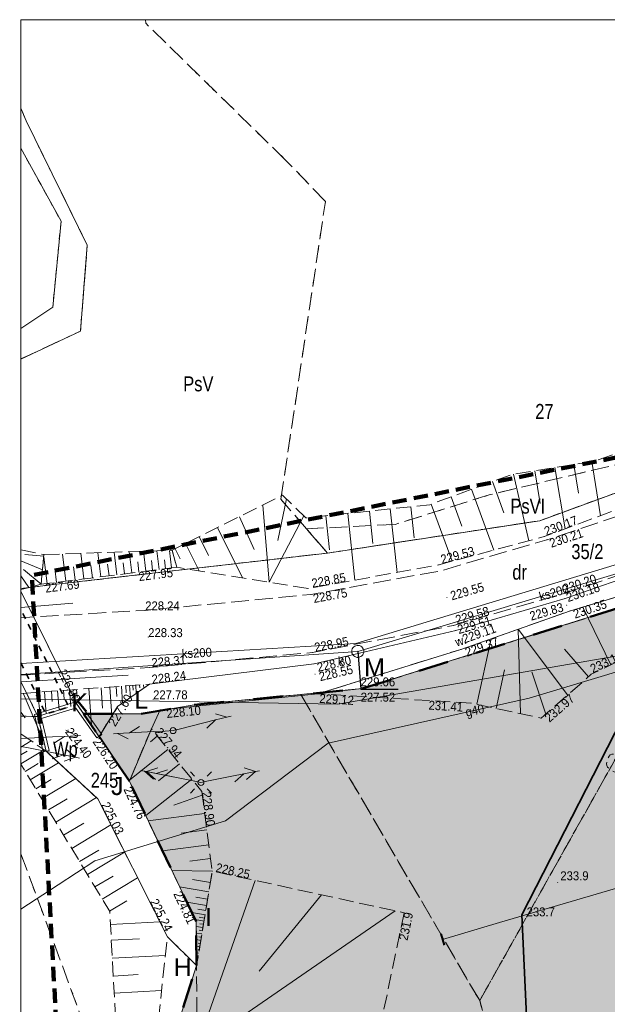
# Model space of a CAD drawing. Header units: metres. Extents: x 7529105 to 7529424, y 5515588 to 5515908.
# Tile 3 of 18: x 7529105 to 7529154, y 5515710 to 5515792. Entities that reach past the tile are written whole.
import ezdxf
from ezdxf.enums import TextEntityAlignment as Align

# ---------------------------------------------------------------- set-up
doc = ezdxf.new("R2010")
doc.units = ezdxf.units.M
doc.header["$MEASUREMENT"] = 0
for name, pattern in [('0.5_0.5', [1, 0.5, -0.5]), ('1.5_0.5', [2, 1.5, -0.5]), ('218-500', [1, 0.5, -0.5]), ('219-500', [0]), ('4', [1.8, 1.2, -0.6]), ('ACAD_ISO02W100', [15, 12, -3]), ('mz1.25_0.5', [1.75, 1.25, -0.5])]:
    doc.linetypes.add(name, pattern=pattern)
doc.layers.get('0').update_dxf_attribs({"color": 250, "linetype": 'CONTINUOUS', "lineweight": 5})
for name, color, linetype, transparency in [('000 Inne (niezydentyfikowane)', 7, 'CONTINUOUS', 0.5), ('209-Opis konturu klasyfikacyjnego', 7, 'CONTINUOUS', 0.5), ('210-Oznaczenie użytku', 7, 'CONTINUOUS', 0.5), ('211-Nr działki', 7, 'CONTINUOUS', 0.5), ('217-Granica konturu klasyfikcyjnego', 7, 'CONTINUOUS', 0.5), ('218-Granica użytku', 7, 'CONTINUOUS', 0.5), ('219-Linia granicy', 7, 'CONTINUOUS', 0.5), ('bariera drogowa ochronna (linia)', 7, 'CONTINUOUS', 0.5), ('drzewo liściaste (punkt)', 7, 'CONTINUOUS', 0.5), ('jezdnia (powierzchnia)', 7, 'CONTINUOUS', 0.5), ('latarnia na słupie lub maszcie (punkt)', 7, 'CONTINUOUS', 0.5), ('murek oporowy (linia)', 7, 'CONTINUOUS', 0.5), ('Obszar opracowania', 7, 'CONTINUOUS', 0.5), ('przepust (powierzchnia)', 7, 'CONTINUOUS', 0.5), ('przewód elektroenergetyczny niskiego napięcia (linia) - symbol', 7, 'CONTINUOUS', 0.5), ('przewód gazowy (linia)', 7, 'CONTINUOUS', 0.5), ('przewód gazowy (linia)-Atr1', 7, 'CONTINUOUS', 0.5), ('przewód kanalizacyjny (linia)', 7, 'CONTINUOUS', 0.5), ('przewód kanalizacyjny (linia)-Atr1', 7, 'CONTINUOUS', 0.5), ('przewód telekomunikacyjny (linia)', 7, 'CONTINUOUS', 0.5), ('przewód telekomunikacyjny (linia) - symbol', 7, 'CONTINUOUS', 0.5), ('punkt o określonej wysokości (sieć kanalizacyjna)', 7, 'CONTINUOUS', 0.5), ('punkt o określonej wysokości (sieć kanalizacyjna)-Atr2', 7, 'CONTINUOUS', 0.5), ('punkt o określonej wysokości (sieć kanalizacyjna)-Atr3', 7, 'CONTINUOUS', 0.5), ('punkt wysokościowy naturalny', 7, 'CONTINUOUS', 0.5), ('punkt wysokościowy naturalny-Atr2', 7, 'CONTINUOUS', 0.5), ('punkt wysokościowy sztuczny', 7, 'CONTINUOUS', 0.5), ('punkt wysokościowy sztuczny-Atr2', 7, 'CONTINUOUS', 0.5), ('Ramki i opis wydruku', 7, 'CONTINUOUS', 0.5), ('rów przydrożny (powierzchnia)', 7, 'CONTINUOUS', 0.5), ('rów przydrożny (powierzchnia)-Atr17', 7, 'CONTINUOUS', 0.5), ('skarpa nieumocniona (powierzchnia)', 7, 'CONTINUOUS', 0.5), ('studzienka - przewód kanalizacyjny (powierzchnia)', 7, 'CONTINUOUS', 0.5), ('studzienka - przewód kanalizacyjny (powierzchnia)-Atr17', 7, 'CONTINUOUS', 0.5), ('słup (punkt)', 7, 'CONTINUOUS', 0.5), ('wylot kanału (punkt)', 7, 'CONTINUOUS', 0.5)]:
    doc.layers.add(name, color=color, linetype=linetype, transparency=transparency)
doc.layers.add('0Z_GRANICA OPRACOWANIA', color=7, linetype='ACAD_ISO02W100', lineweight=50, true_color=0xff7f7f)
doc.layers.add('ogrodzenie trwałe (linia)', color=7, linetype='CONTINUOUS')
doc.layers.add('Zieleń', color=82, linetype='CONTINUOUS', lineweight=15)
doc.styles.add('ARIAL', font='arial.ttf')
doc.styles.get("Standard").update_dxf_attribs({"font": 'arial.ttf', "width": 0.75})
doc.linetypes.add('450-500k', pattern='A,2.5,0,[7,ksztalty.shx,S=0.714,R=0,X=0,Y=0],2.5', length=5)
doc.linetypes.add('OGRODZENIE1', pattern='A,0.25,-0.1,[133,ltypeshp.shx,S=0.1,R=0,X=-0.1,Y=0],-0.1,1', length=1.45)
doc.linetypes.add('ok01_500', pattern='A,1.75,0,[16,ksztalty.shx,S=1,R=0,X=0,Y=0],1.75', length=3.5)

# ---------------------------------------------------------------- blocks, each defined once
blk = doc.blocks.new('OP021')
at = {"linetype": 'Continuous', "lineweight": 13}
h = blk.add_hatch(color=0, dxfattribs=at)
edge = h.paths.add_edge_path()
edge.add_arc((0, 0), 0.05, 0, 360)
at = {"color": 0, "linetype": 'Continuous', "lineweight": 13}
for centre, start, end in [((-0.38, 0.124), 121.308, 202.548), ((0, 0.4), 49.272, 130.728), ((0.38, 0.124), 337.452, 58.692), ((-0.235, -0.324), 193.221, 274.871), ((0.235, -0.324), 265.129, 346.779)]:
    blk.add_arc(centre, 0.4, start, end, dxfattribs=at)
blk = doc.blocks.new('PT01')
at = {"color": 0, "linetype": 'Continuous', "lineweight": 13}
for p, q in [((0.65, 0), (0, 0)), ((0.65, 0), (1.65, 0)), ((1.65, 0), (2.65, 0)), ((2.65, 0), (3.65, 0)), ((3.65, 0), (2.784, -0.5)), ((3.65, 0), (4.65, 0)), ((4.65, 0), (3.784, 0.5)), ((4.65, 0), (5, 0))]:
    blk.add_line(p, q, dxfattribs=at)
blk = doc.blocks.new('SM04')
at = {"color": 0, "linetype": 'Continuous', "lineweight": 13}
blk.add_circle((0, 0), 0.25, dxfattribs=at)
blk = doc.blocks.new('SM011')
at = {"color": 0, "linetype": 'Continuous', "lineweight": 13}
for p, q in [((-0.53, 0.531), (-0.883, 0.884)), ((0.531, 0.531), (0.884, 0.884)), ((-0.53, -0.53), (-0.883, -0.883)), ((0.531, -0.53), (0.884, -0.883))]:
    blk.add_line(p, q, dxfattribs=at)
blk = doc.blocks.new('US23')
at = {"color": 0, "linetype": 'Continuous', "lineweight": 40}
blk.add_line((0, -0.5), (0, 0.5), dxfattribs=at)
blk = doc.blocks.new('PW01')
at = {"linetype": 'Continuous', "lineweight": 13}
h = blk.add_hatch(color=0, dxfattribs=at)
edge = h.paths.add_edge_path()
edge.add_arc((0, 0), 0.045, 0, 360)
blk = doc.blocks.new('PW02')
at = {"linetype": 'Continuous', "lineweight": 13}
h = blk.add_hatch(color=0, dxfattribs=at)
edge = h.paths.add_edge_path()
edge.add_arc((0, 0), 0.045, 0, 360)
blk = doc.blocks.new('PE04')
at = {"color": 0, "linetype": 'Continuous', "lineweight": 13}
for p, q in [((0.65, 0), (0, 0)), ((0.65, 0), (1.65, 0)), ((1.65, 0), (2.65, 0)), ((2.65, 0), (3.65, 0)), ((3.65, 0), (4.65, 0)), ((4.65, 0), (3.784, 0.5)), ((4.65, 0), (3.784, -0.5)), ((4.65, 0), (5, 0))]:
    blk.add_line(p, q, dxfattribs=at)

msp = doc.modelspace()

# ---------------------------------------------------------------- hatches: boundary and pattern name
at = {"layer": 'Zieleń', "linetype": 'Continuous', "true_color": 0x61993b}
h = msp.add_hatch(dxfattribs=at)
h.set_pattern_fill('GRASS', color=85, scale=1.2)
h.set_pattern_definition([(90, (0, 0), (-0.8485281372, 0.8485281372), [0.225, -1.4720562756]), (45, (0, 0), (-0.84852813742, 0.84852813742), [0.225, -0.975]), (135, (0, 0), (-0.84852813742, -0.84852813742), [0.225, -0.975])])
h.paths.add_polyline_path([(7529218.226, 5515715.785), (7529219.263, 5515711.7), (7529219.093, 5515711.44), (7529215.253, 5515710.28), (7529211.763, 5515708.78), (7529212.093, 5515707.87), (7529201.055, 5515704.088), (7529221.293, 5515709.48)])
h.paths.add_polyline_path([(7529188.213, 5515719.696), (7529188.846, 5515717.958), (7529185.548, 5515727.014)])
h.paths.add_polyline_path([(7529187.531, 5515717.478), (7529186.277, 5515720.917), (7529186.165, 5515723.509), (7529185.018, 5515726.831), (7529183.243, 5515726.22), (7529179.583, 5515736.87), (7529184.263, 5515738.49), (7529182.623, 5515743.4), (7529208.353, 5515752.07), (7529217.133, 5515716.68), (7529217.809, 5515716.76), (7529212.193, 5515738.74), (7529212.463, 5515756.83), (7529188.003, 5515752.29), (7529163.083, 5515745.65), (7529133.213, 5515736.25), (7529119.143, 5515734.9), (7529114.723, 5515734.14), (7529109.883, 5515734.15), (7529113.723, 5515728.51), (7529119.313, 5515716.77), (7529119.353, 5515713.09), (7529115.213, 5515700.04), (7529124.553, 5515688.72), (7529124.423, 5515686.72), (7529124.653, 5515685.8), (7529160.063, 5515693.95), (7529179.593, 5515698.37), (7529195.499, 5515702.608), (7529194.218, 5515703.214), (7529189.943, 5515714.951), (7529188.627, 5515714.472)])

# ---------------------------------------------------------------- linework, layer by layer
at = {"layer": '000 Inne (niezydentyfikowane)', "color": 7, "linetype": 'Continuous', "lineweight": 13}
for p, q in [((7529152.42, 5515755.25), (7529153.16, 5515750.72)), ((7529147.66, 5515754.48), (7529148.11, 5515751.75)), ((7529149.34, 5515754.75), (7529150.18, 5515749.62)), ((7529150.92, 5515755.01), (7529151.32, 5515752.6)), ((7529144.1, 5515753.57), (7529145.07, 5515750.95)), ((7529145.88, 5515754.19), (7529147.15, 5515748.62)), ((7529142.35, 5515752.93), (7529144.23, 5515747.84)), ((7529126.86, 5515752.12), (7529126.14, 5515748.63)), ((7529140.64, 5515752.29), (7529141.55, 5515749.83)), ((7529124.89, 5515751.61), (7529125.42, 5515745.15)), ((7529133.81, 5515751.1), (7529134.09, 5515748.38)), ((7529135.56, 5515751.29), (7529136.13, 5515745.97)), ((7529137.29, 5515751.47), (7529137.56, 5515748.88)), ((7529138.98, 5515751.68), (7529140.75, 5515746.91)), ((7529122.93, 5515750.63), (7529124.17, 5515747.89)), ((7529128.33, 5515750.7), (7529125.42, 5515745.15)), ((7529130.16, 5515750.72), (7529130.46, 5515747.86)), ((7529132, 5515750.91), (7529132.6, 5515745.33)), ((7529121.09, 5515749.72), (7529123.18, 5515745.51)), ((7529119.57, 5515748.97), (7529120.35, 5515747.4)), ((7529113.93, 5515745.93), (7529113.7, 5515747.71)), ((7529115.1, 5515746.08), (7529114.9, 5515747.75)), ((7529116.21, 5515746.22), (7529116.02, 5515747.79)), ((7529117.25, 5515746.35), (7529117.07, 5515747.82)), ((7529117.55, 5515747.96), (7529117.97, 5515747.12)), ((7529118.42, 5515748.39), (7529119.56, 5515746.1)), ((7529106.45, 5515746.2), (7529104.64, 5515746.952)), ((7529106.56, 5515747.32), (7529104.96, 5515747.47)), ((7529106.83, 5515745.04), (7529106.55, 5515747.25)), ((7529108.41, 5515745.24), (7529108.13, 5515747.51)), ((7529109.92, 5515745.43), (7529109.65, 5515747.57)), ((7529111.34, 5515745.61), (7529111.09, 5515747.62)), ((7529112.67, 5515745.77), (7529112.44, 5515747.66)), ((7529114.52, 5515746), (7529114.42, 5515746.87)), ((7529115.67, 5515746.15), (7529115.57, 5515746.96)), ((7529116.74, 5515746.28), (7529116.65, 5515747.04)), ((7529106.33, 5515744.98), (7529104.87, 5515746.22)), ((7529107.63, 5515745.14), (7529107.48, 5515746.31)), ((7529109.18, 5515745.34), (7529109.04, 5515746.44)), ((7529110.64, 5515745.52), (7529110.51, 5515746.56)), ((7529112.02, 5515745.69), (7529111.89, 5515746.67)), ((7529113.31, 5515745.85), (7529113.19, 5515746.77)), ((7529105.31, 5515744.71), (7529104.64, 5515745.685)), ((7529154.02, 5515738.24), (7529151.68, 5515743.07)), ((7529146.45, 5515734.15), (7529146.26, 5515741.22)), ((7529150.4, 5515735.72), (7529146.26, 5515741.22)), ((7529142.81, 5515734.94), (7529143.99, 5515740.42)), ((7529152.16, 5515737.25), (7529150.13, 5515739.56)), ((7529144.42, 5515734.59), (7529145.12, 5515737.83)), ((7529148.57, 5515734.11), (7529147.41, 5515737.67)), ((7529108.71, 5515736.14), (7529108.81, 5515734.76)), ((7529109.3, 5515736.18), (7529109.35, 5515735.51)), ((7529110.32, 5515736.26), (7529110.54, 5515733.23)), ((7529111.36, 5515736.33), (7529111.48, 5515734.62)), ((7529112.09, 5515736.38), (7529112.26, 5515733.99)), ((7529112.61, 5515736.42), (7529112.67, 5515735.59)), ((7529113.05, 5515736.45), (7529113.15, 5515735.06)), ((7529113.42, 5515736.48), (7529113.46, 5515735.89)), ((7529113.74, 5515736.5), (7529113.81, 5515735.52)), ((7529114, 5515736.52), (7529114.03, 5515736.11)), ((7529114.25, 5515736.54), (7529114.3, 5515735.86)), ((7529114.58, 5515736.56), (7529114.6, 5515736.32)), ((7529114.9, 5515736.58), (7529114.92, 5515736.29)), ((7529104.84, 5515735.87), (7529106.56, 5515731.84)), ((7529106.03, 5515735.95), (7529106.29, 5515733.9)), ((7529106.63, 5515735.99), (7529106.76, 5515734.14)), ((7529107.2, 5515736.03), (7529107.26, 5515735.17)), ((7529107.72, 5515736.07), (7529107.84, 5515734.47)), ((7529108.22, 5515736.11), (7529108.27, 5515735.36)), ((7529104.64, 5515734.27), (7529105.01, 5515733.8)), ((7529104.64, 5515732.426), (7529104.68, 5515732.45)), ((7529116.06, 5515732.27), (7529115.48, 5515731.8)), ((7529115.61, 5515732.83), (7529115.5, 5515732.74)), ((7529104.64, 5515731.353), (7529105.51, 5515731.88)), ((7529104.64, 5515729.956), (7529106.59, 5515731.13)), ((7529104.64, 5515730.701), (7529105.16, 5515731.01)), ((7529116.94, 5515731.17), (7529113.76, 5515728.61)), ((7529105.01, 5515729.32), (7529106.09, 5515729.98)), ((7529105.43, 5515728.63), (7529107.8, 5515730.05)), ((7529117.91, 5515729.97), (7529116.15, 5515728.55)), ((7529106.4, 5515727.02), (7529109.24, 5515728.73)), ((7529105.89, 5515727.86), (7529107.19, 5515728.64)), ((7529118.94, 5515728.69), (7529115.09, 5515725.64)), ((7529107.56, 5515725.09), (7529110.96, 5515727.14)), ((7529119.82, 5515727.35), (7529117.45, 5515726.49)), ((7529106.95, 5515726.1), (7529108.51, 5515727.04)), ((7529120.02, 5515725.82), (7529115.3, 5515725.2)), ((7529108.22, 5515723.99), (7529109.9, 5515725.01)), ((7529108.9, 5515722.88), (7529112.17, 5515724.85)), ((7529120.2, 5515724.44), (7529118.07, 5515724.16)), ((7529120.37, 5515723.19), (7529116.5, 5515722.67)), ((7529109.56, 5515721.78), (7529111.16, 5515722.74)), ((7529110.21, 5515720.71), (7529113.32, 5515722.58)), ((7529120.52, 5515722.04), (7529118.77, 5515721.81)), ((7529110.84, 5515719.66), (7529112.36, 5515720.57)), ((7529120.66, 5515720.97), (7529117.27, 5515721.05)), ((7529111.45, 5515718.64), (7529114.41, 5515720.42)), ((7529120.37, 5515719.26), (7529117.93, 5515719.67)), ((7529120.5, 5515720.03), (7529119.01, 5515720.28)), ((7529124.24, 5515720.21), (7529119.36, 5515706.25)), ((7529129.81, 5515719), (7529124.58, 5515712.63)), ((7529112.05, 5515717.64), (7529113.5, 5515718.51)), ((7529120.18, 5515718.12), (7529118.54, 5515718.39)), ((7529120.27, 5515718.63), (7529119.27, 5515718.8)), ((7529120.06, 5515717.34), (7529118.95, 5515717.53)), ((7529135.97, 5515717.66), (7529119.36, 5515706.25)), ((7529120.11, 5515717.69), (7529119.44, 5515717.8)), ((7529112.14, 5515716.52), (7529116.27, 5515716.74)), ((7529119.97, 5515716.8), (7529119.24, 5515716.93)), ((7529120.01, 5515717.05), (7529119.56, 5515717.13)), ((7529119.92, 5515716.54), (7529119.62, 5515716.59)), ((7529119.88, 5515716.27), (7529119.31, 5515716.36)), ((7529119.79, 5515715.73), (7529119.32, 5515715.81)), ((7529119.83, 5515716), (7529119.57, 5515716.04)), ((7529112.21, 5515715.2), (7529114.56, 5515715.33)), ((7529119.7, 5515715.19), (7529119.33, 5515715.26)), ((7529119.65, 5515714.93), (7529119.49, 5515714.95)), ((7529119.74, 5515715.46), (7529119.53, 5515715.5)), ((7529112.29, 5515713.7), (7529116.74, 5515713.94)), ((7529119.61, 5515714.66), (7529119.33, 5515714.7)), ((7529119.52, 5515714.12), (7529119.34, 5515714.15)), ((7529119.57, 5515714.39), (7529119.45, 5515714.41)), ((7529119.43, 5515713.58), (7529119.34, 5515713.6)), ((7529119.48, 5515713.85), (7529119.41, 5515713.86)), ((7529112.37, 5515712.21), (7529114.47, 5515712.33)), ((7529112.45, 5515710.79), (7529116.42, 5515711))]:
    msp.add_line(p, q, dxfattribs=at)
at = {"layer": '0Z_GRANICA OPRACOWANIA', "linetype": '0.5_0.5', "ltscale": 5}
msp.add_lwpolyline([(7529212.46, 5515756.83), (7529212.19, 5515738.74), (7529217.87, 5515716.51), (7529221.29, 5515709.48), (7529179.59, 5515698.37), (7529160.06, 5515693.95), (7529124.65, 5515685.8), (7529124.42, 5515686.72), (7529124.55, 5515688.72), (7529115.21, 5515700.04), (7529119.35, 5515713.09), (7529119.31, 5515716.77), (7529113.72, 5515728.51), (7529109.88, 5515734.15), (7529114.72, 5515734.14), (7529119.14, 5515734.9), (7529133.21, 5515736.25), (7529163.08, 5515745.65), (7529188, 5515752.29), (7529212.46, 5515756.83)], dxfattribs=at)
at = {"layer": '217-Granica konturu klasyfikcyjnego', "color": 7, "linetype": '1.5_0.5', "lineweight": 18, "flags": 128}
for points in [[(7529115.09, 5515791.91), (7529115.069, 5515792.21)], [(7529126.77, 5515780.49), (7529115.09, 5515791.91)], [(7529104.64, 5515784.812), (7529105.08, 5515783.74)], [(7529105.08, 5515783.74), (7529110.2, 5515773.35)], [(7529130.13, 5515777.01), (7529126.77, 5515780.49)], [(7529126.4, 5515752.09), (7529130.13, 5515777.01)], [(7529110.2, 5515773.35), (7529109.63, 5515766.16)], [(7529109.63, 5515766.16), (7529104.64, 5515763.822)], [(7529148.08, 5515750.3), (7529176.93, 5515760.87)], [(7529159.68, 5515756.22), (7529143.91, 5515752.48)], [(7529128.54, 5515749.62), (7529126.4, 5515752.09)], [(7529143.91, 5515752.48), (7529135.96, 5515749.99)], [(7529130.31, 5515747.59), (7529148.08, 5515750.3)], [(7529135.96, 5515749.99), (7529128.54, 5515749.62)], [(7529128.54, 5515749.62), (7529130.31, 5515747.59)], [(7529130.31, 5515747.59), (7529128.54, 5515749.62)], [(7529108.1, 5515745.04), (7529130.31, 5515747.59)], [(7529163.08, 5515745.65), (7529133.21, 5515736.25)], [(7529104.64, 5515744.633), (7529108.1, 5515745.04)], [(7529133.21, 5515736.25), (7529128.06, 5515735.76)], [(7529143.04, 5515710.15), (7529157.68, 5515736.22)], [(7529128.06, 5515735.76), (7529119.14, 5515734.9)], [(7529128.06, 5515735.76), (7529143.04, 5515710.15)], [(7529143.04, 5515710.15), (7529128.06, 5515735.76)], [(7529119.14, 5515734.9), (7529114.72, 5515734.14)], [(7529106.07, 5515733.92), (7529104.64, 5515733.957)], [(7529106.76, 5515731.01), (7529106.07, 5515733.92)], [(7529114.72, 5515734.14), (7529109.88, 5515734.15)], [(7529109.88, 5515734.15), (7529113.72, 5515728.51)], [(7529111.07, 5515727.04), (7529106.76, 5515731.01)], [(7529113.72, 5515728.51), (7529119.31, 5515716.77)], [(7529116.91, 5515715.48), (7529111.07, 5515727.04)], [(7529104.64, 5515722.434), (7529113.05, 5515699.73)], [(7529119.31, 5515716.77), (7529119.35, 5515713.09)], [(7529119.35, 5515713.09), (7529116.91, 5515715.48)], [(7529148.15, 5515692), (7529143.04, 5515710.15)]]:
    msp.add_lwpolyline(points, dxfattribs=at)
at = {"layer": '218-Granica użytku', "color": 7, "linetype": '218-500', "lineweight": 18, "flags": 128}
for points in [[(7529115.09, 5515791.91), (7529115.069, 5515792.21)], [(7529126.77, 5515780.49), (7529115.09, 5515791.91)], [(7529105.08, 5515783.74), (7529104.64, 5515784.812)], [(7529104.64, 5515784.812), (7529105.08, 5515783.74)], [(7529110.2, 5515773.35), (7529105.08, 5515783.74)], [(7529105.08, 5515783.74), (7529110.2, 5515773.35)], [(7529104.64, 5515781.45), (7529108, 5515775.35)], [(7529130.13, 5515777.01), (7529126.77, 5515780.49)], [(7529126.4, 5515752.09), (7529130.13, 5515777.01)], [(7529108, 5515775.35), (7529107.31, 5515768.15)], [(7529109.63, 5515766.16), (7529110.2, 5515773.35)], [(7529110.2, 5515773.35), (7529109.63, 5515766.16)], [(7529107.31, 5515768.15), (7529104.64, 5515766.38)], [(7529104.64, 5515763.822), (7529109.63, 5515766.16)], [(7529109.63, 5515766.16), (7529104.64, 5515763.822)], [(7529148.08, 5515750.3), (7529176.93, 5515760.87)], [(7529176.93, 5515760.87), (7529148.08, 5515750.3)], [(7529159.68, 5515756.22), (7529143.91, 5515752.48)], [(7529128.54, 5515749.62), (7529126.4, 5515752.09)], [(7529143.91, 5515752.48), (7529135.96, 5515749.99)], [(7529130.31, 5515747.59), (7529148.08, 5515750.3)], [(7529148.08, 5515750.3), (7529130.31, 5515747.59)], [(7529135.96, 5515749.99), (7529128.54, 5515749.62)], [(7529128.54, 5515749.62), (7529130.31, 5515747.59)], [(7529130.31, 5515747.59), (7529128.54, 5515749.62)], [(7529108.1, 5515745.04), (7529130.31, 5515747.59)], [(7529130.31, 5515747.59), (7529108.1, 5515745.04)], [(7529133.21, 5515736.25), (7529163.08, 5515745.65)], [(7529163.08, 5515745.65), (7529133.21, 5515736.25)], [(7529104.64, 5515744.633), (7529108.1, 5515745.04)], [(7529108.1, 5515745.04), (7529104.64, 5515744.633)], [(7529109.34, 5515734.92), (7529104.64, 5515744.398)], [(7529104.64, 5515744.398), (7529109.34, 5515734.92)], [(7529104.64, 5515736.852), (7529106.07, 5515733.92)], [(7529128.06, 5515735.76), (7529133.21, 5515736.25)], [(7529133.21, 5515736.25), (7529128.06, 5515735.76)], [(7529157.68, 5515736.22), (7529143.04, 5515710.15)], [(7529143.04, 5515710.15), (7529157.68, 5515736.22)], [(7529119.14, 5515734.9), (7529128.06, 5515735.76)], [(7529128.06, 5515735.76), (7529119.14, 5515734.9)], [(7529128.06, 5515735.76), (7529143.04, 5515710.15)], [(7529143.04, 5515710.15), (7529128.06, 5515735.76)], [(7529109.88, 5515734.15), (7529109.34, 5515734.92)], [(7529109.34, 5515734.92), (7529109.88, 5515734.15)], [(7529114.72, 5515734.14), (7529119.14, 5515734.9)], [(7529119.14, 5515734.9), (7529114.72, 5515734.14)], [(7529106.07, 5515733.92), (7529104.64, 5515733.957)], [(7529106.07, 5515733.92), (7529106.76, 5515731.01)], [(7529106.76, 5515731.01), (7529106.07, 5515733.92)], [(7529113.72, 5515728.51), (7529109.88, 5515734.15)], [(7529109.88, 5515734.15), (7529114.72, 5515734.14)], [(7529114.72, 5515734.14), (7529109.88, 5515734.15)], [(7529109.88, 5515734.15), (7529113.72, 5515728.51)], [(7529106.76, 5515731.01), (7529111.07, 5515727.04)], [(7529111.07, 5515727.04), (7529106.76, 5515731.01)], [(7529119.31, 5515716.77), (7529113.72, 5515728.51)], [(7529113.72, 5515728.51), (7529119.31, 5515716.77)], [(7529111.07, 5515727.04), (7529116.91, 5515715.48)], [(7529116.91, 5515715.48), (7529111.07, 5515727.04)], [(7529104.64, 5515722.434), (7529113.05, 5515699.73)], [(7529119.35, 5515713.09), (7529119.31, 5515716.77)], [(7529119.31, 5515716.77), (7529119.35, 5515713.09)], [(7529116.91, 5515715.48), (7529119.35, 5515713.09)], [(7529119.35, 5515713.09), (7529116.91, 5515715.48)], [(7529143.04, 5515710.15), (7529148.15, 5515692)], [(7529148.15, 5515692), (7529143.04, 5515710.15)]]:
    msp.add_lwpolyline(points, dxfattribs=at)
at = {"layer": '219-Linia granicy', "color": 7, "linetype": '219-500', "lineweight": 18, "flags": 128}
for points in [[(7529104.64, 5515784.812), (7529105.08, 5515783.74)], [(7529105.08, 5515783.74), (7529110.2, 5515773.35)], [(7529108, 5515775.35), (7529104.64, 5515781.45)], [(7529107.31, 5515768.15), (7529108, 5515775.35)], [(7529110.2, 5515773.35), (7529109.63, 5515766.16)], [(7529104.64, 5515766.38), (7529107.31, 5515768.15)], [(7529109.63, 5515766.16), (7529104.64, 5515763.822)], [(7529176.93, 5515760.87), (7529148.08, 5515750.3)], [(7529148.08, 5515750.3), (7529130.31, 5515747.59)], [(7529130.31, 5515747.59), (7529108.1, 5515745.04)], [(7529133.21, 5515736.25), (7529163.08, 5515745.65)], [(7529108.1, 5515745.04), (7529104.64, 5515744.633)], [(7529104.64, 5515744.398), (7529109.34, 5515734.92)], [(7529104.64, 5515736.852), (7529106.07, 5515733.92)], [(7529119.14, 5515734.9), (7529133.21, 5515736.25)], [(7529109.34, 5515734.92), (7529109.88, 5515734.15)], [(7529114.72, 5515734.14), (7529119.14, 5515734.9)], [(7529104.64, 5515733.957), (7529106.07, 5515733.92)], [(7529106.07, 5515733.92), (7529106.76, 5515731.01)], [(7529109.88, 5515734.15), (7529113.72, 5515728.51)], [(7529109.88, 5515734.15), (7529114.72, 5515734.14)], [(7529106.76, 5515731.01), (7529111.07, 5515727.04)], [(7529113.72, 5515728.51), (7529119.31, 5515716.77)], [(7529111.07, 5515727.04), (7529116.91, 5515715.48)], [(7529119.35, 5515713.09), (7529119.31, 5515716.77)], [(7529119.35, 5515713.09), (7529116.91, 5515715.48)], [(7529119.35, 5515713.09), (7529115.21, 5515700.04)]]:
    msp.add_lwpolyline(points, dxfattribs=at)
at = {"layer": 'bariera drogowa ochronna (linia)', "color": 7, "linetype": 'ok01_500', "lineweight": 18, "flags": 128}
for points in [[(7529104.64, 5515743.052), (7529109, 5515743.4)], [(7529104.64, 5515736.829), (7529113.63, 5515737.39)]]:
    msp.add_lwpolyline(points, dxfattribs=at)
at = {"layer": 'jezdnia (powierzchnia)', "color": 7, "linetype": '1.5_0.5', "lineweight": 18, "flags": 128}
for points in [[(7529104.64, 5515737.384), (7529115.39, 5515738.02), (7529129.04, 5515739.27), (7529140.84, 5515741.53), (7529150.03, 5515744.19), (7529156.42, 5515746.31), (7529166.16, 5515749.42), (7529177.57, 5515752.92), (7529182.37, 5515754.18), (7529188.33, 5515755.55), (7529198.61, 5515757.49), (7529208.77, 5515758.6), (7529212.18, 5515758.28), (7529215.23, 5515756.55), (7529216.38, 5515755.9), (7529216.8, 5515755.05), (7529218.91, 5515753.09), (7529219.33, 5515760.52), (7529219.13, 5515769.08), (7529218.72, 5515768.06), (7529217.15, 5515766.36), (7529215.85, 5515765.27), (7529211.96, 5515763.98), (7529208.43, 5515763.57), (7529197.55, 5515762.12), (7529187.35, 5515760.29), (7529176.48, 5515757.66), (7529166.24, 5515754.43)], [(7529166.24, 5515754.43), (7529154.84, 5515750.77), (7529148.65, 5515748.69), (7529139.79, 5515746.11), (7529128.92, 5515744.13), (7529115.05, 5515742.8), (7529104.64, 5515742.188)]]:
    msp.add_lwpolyline(points, dxfattribs=at)
at = {"layer": 'murek oporowy (linia)', "color": 0, "lineweight": 18}
for p, q in [((7529108.598, 5515734.959), (7529106.666, 5515734.369)), ((7529109.441, 5515735.211), (7529108.598, 5515734.959)), ((7529111.414, 5515732.414), (7529109.441, 5515735.211)), ((7529106.666, 5515734.369), (7529105.773, 5515734.089)), ((7529105.773, 5515734.089), (7529106.517, 5515730.952)), ((7529111.414, 5515732.414), (7529111.21, 5515732.27)), ((7529106.517, 5515730.952), (7529106.76, 5515731.01))]:
    msp.add_line(p, q, dxfattribs=at)
at = {"layer": 'murek oporowy (linia)', "color": 0, "linetype": '450-500k', "lineweight": 18}
for p, q in [((7529109.239, 5515734.629), (7529108.742, 5515734.481)), ((7529111.006, 5515732.126), (7529109.239, 5515734.629)), ((7529106.814, 5515733.891), (7529106.367, 5515733.751)), ((7529106.367, 5515733.751), (7529107.003, 5515731.068)), ((7529108.742, 5515734.481), (7529106.814, 5515733.891)), ((7529111.006, 5515732.126), (7529111.21, 5515732.27)), ((7529107.003, 5515731.068), (7529106.76, 5515731.01))]:
    msp.add_line(p, q, dxfattribs=at)
at = {"layer": 'Obszar opracowania', "color": 7, "linetype": '4', "lineweight": 200, "flags": 128}
msp.add_lwpolyline([(7529109.98, 5515664.77), (7529244.65, 5515697.97), (7529234.97, 5515771.82), (7529105.56, 5515745.73)], close=True, dxfattribs=at)
at = {"layer": 'ogrodzenie trwałe (linia)', "color": 17, "linetype": 'OGRODZENIE1', "lineweight": 35, "true_color": 0x923e25, "flags": 128}
for points in [[(7529146.56, 5515717.34), (7529156.14, 5515736.01), (7529178.27, 5515743.36)], [(7529219.26, 5515711.7), (7529220.21, 5515708.27), (7529195.11, 5515701.94), (7529186.25, 5515699.92), (7529178.62, 5515698.27), (7529147.77, 5515691.31), (7529146.56, 5515717.34)]]:
    msp.add_lwpolyline(points, dxfattribs=at)
at = {"layer": 'przepust (powierzchnia)', "color": 7, "linetype": '0.5_0.5', "lineweight": 35, "flags": 128}
msp.add_lwpolyline([(7529104.64, 5515738.415), (7529106.74, 5515734.13), (7529108.67, 5515734.72), (7529104.64, 5515742.881)], dxfattribs=at)
at = {"layer": 'przewód gazowy (linia)', "color": 7, "linetype": 'Continuous', "lineweight": 18, "flags": 128}
msp.add_lwpolyline([(7529173.39, 5515743.35), (7529147.19, 5515735.46), (7529130.37, 5515731.68), (7529121.76, 5515725.19), (7529110.82, 5515721.85), (7529107.77, 5515719.85), (7529104.64, 5515717.8)], dxfattribs=at)
at = {"layer": 'przewód kanalizacyjny (linia)', "color": 7, "linetype": 'Continuous', "lineweight": 18, "flags": 128}
for points in [[(7529104.64, 5515738.353), (7529132.67, 5515740.03), (7529164.13, 5515749.57), (7529175.1, 5515703.78), (7529186.19, 5515701.24), (7529194.14, 5515684.93), (7529203.4, 5515665.42), (7529215.47, 5515638.53), (7529236.67, 5515634.43), (7529243.17, 5515623.61), (7529247.64, 5515614.757)], [(7529104.64, 5515737.428), (7529132.84, 5515739.37), (7529165.13, 5515749.05)], [(7529205.47, 5515723.5), (7529206.93, 5515724), (7529203.57, 5515733.02), (7529187.24, 5515729.15), (7529144.71, 5515716.69), (7529139.92, 5515715.26)]]:
    msp.add_lwpolyline(points, dxfattribs=at)
at = {"layer": 'przewód telekomunikacyjny (linia)', "color": 7, "linetype": 'Continuous', "lineweight": 18, "flags": 128}
msp.add_lwpolyline([(7529104.64, 5515735.386), (7529131.17, 5515734.94), (7529157.51, 5515739.51)], dxfattribs=at)
at = {"layer": 'punkt o określonej wysokości (sieć kanalizacyjna)-Atr2', "color": 7, "flags": 128}
msp.add_lwpolyline([(7529132.84, 5515739.37), (7529133.08, 5515736.21), (7529136.226, 5515736.21)], dxfattribs=at)
at = {"layer": 'Ramki i opis wydruku', "color": 7, "linetype": 'Continuous', "lineweight": 13, "flags": 128}
msp.add_lwpolyline([(7529104.64, 5515588.21), (7529247.54, 5515588.21), (7529247.54, 5515792.21), (7529104.64, 5515792.21)], close=True, dxfattribs=at)
at = {"layer": 'rów przydrożny (powierzchnia)', "color": 7, "linetype": 'Continuous', "lineweight": 18, "flags": 128}
msp.add_lwpolyline([(7529166.84, 5515747.62), (7529180.46, 5515751.46), (7529180.07, 5515752.99), (7529166.23, 5515749.21), (7529156.62, 5515746.01), (7529150.18, 5515743.79), (7529141.04, 5515741.12), (7529129.18, 5515738.34), (7529115.4, 5515736.62), (7529112.73, 5515734.77), (7529111.21, 5515732.27), (7529113.72, 5515728.51), (7529115.56, 5515732.89), (7529116.31, 5515734.49), (7529129.49, 5515735.82), (7529141.46, 5515739.53), (7529150.63, 5515742.76)], close=True, dxfattribs=at)
at = {"layer": 'skarpa nieumocniona (powierzchnia)', "color": 7, "linetype": 'mz1.25_0.5', "lineweight": 18, "flags": 128}
for points in [[(7529199.5, 5515763.78), (7529187.04, 5515761.13), (7529176.26, 5515758.51), (7529166.41, 5515755.34), (7529154.77, 5515751.32), (7529148.44, 5515748.97), (7529139.62, 5515746.61), (7529128.68, 5515744.62), (7529117.69, 5515746.4), (7529117.29, 5515747.83), (7529126.54, 5515752.43), (7529128.5, 5515750.54), (7529138.87, 5515751.64), (7529145.69, 5515754.16), (7529152.7, 5515755.3), (7529166.52, 5515760.07), (7529174.18, 5515761.21), (7529199.68, 5515764.88)], [(7529199.5, 5515763.78), (7529187.04, 5515761.13), (7529176.26, 5515758.51), (7529166.41, 5515755.34), (7529154.77, 5515751.32), (7529148.44, 5515748.97), (7529139.62, 5515746.61), (7529128.68, 5515744.62), (7529117.69, 5515746.4), (7529117.29, 5515747.83), (7529126.54, 5515752.43), (7529128.5, 5515750.54), (7529138.87, 5515751.64), (7529145.69, 5515754.16), (7529152.7, 5515755.3), (7529166.52, 5515760.07), (7529174.18, 5515761.21), (7529199.68, 5515764.88)], [(7529180.35, 5515749.4), (7529177.45, 5515748.07), (7529166.9, 5515744.07), (7529158.39, 5515740.36), (7529152.38, 5515737.45), (7529148.19, 5515733.78), (7529142.32, 5515735.04), (7529129.49, 5515735.82), (7529141.46, 5515739.53), (7529150.63, 5515742.76), (7529166.84, 5515747.62), (7529180.46, 5515751.46)], [(7529180.35, 5515749.4), (7529177.45, 5515748.07), (7529166.9, 5515744.07), (7529158.39, 5515740.36), (7529152.38, 5515737.45), (7529148.19, 5515733.78), (7529142.32, 5515735.04), (7529129.49, 5515735.82), (7529141.46, 5515739.53), (7529150.63, 5515742.76), (7529166.84, 5515747.62), (7529180.46, 5515751.46)], [(7529117.69, 5515746.4), (7529106.33, 5515744.98), (7529106.57, 5515747.46), (7529117.29, 5515747.83)], [(7529117.69, 5515746.4), (7529106.33, 5515744.98), (7529106.57, 5515747.46), (7529117.29, 5515747.83)], [(7529119.78, 5515727.65), (7529120.66, 5515720.99), (7529119.35, 5515713.09), (7529119.31, 5515716.77), (7529113.72, 5515728.51), (7529115.56, 5515732.89)], [(7529119.78, 5515727.65), (7529120.66, 5515720.99), (7529119.35, 5515713.09), (7529119.31, 5515716.77), (7529113.72, 5515728.51), (7529115.56, 5515732.89)]]:
    msp.add_lwpolyline(points, close=True, dxfattribs=at)
for points in [[(7529104.64, 5515747.859), (7529106.57, 5515747.46)], [(7529106.57, 5515747.46), (7529106.33, 5515744.98), (7529104.64, 5515744.536)], [(7529104.64, 5515735.847), (7529115.4, 5515736.62), (7529112.73, 5515734.77)], [(7529112.73, 5515734.77), (7529111.21, 5515732.27), (7529109.34, 5515734.92), (7529108.67, 5515734.72), (7529106.74, 5515734.13), (7529106.07, 5515733.92), (7529106.76, 5515731.01), (7529104.64, 5515732.471)], [(7529104.64, 5515732.471), (7529106.76, 5515731.01)], [(7529106.76, 5515731.01), (7529111.07, 5515727.04), (7529116.91, 5515715.48), (7529115.21, 5515700.04), (7529113.05, 5515699.73), (7529112.08, 5515717.6), (7529104.64, 5515729.934)], [(7529104.64, 5515621.685), (7529106.36, 5515622.63), (7529108.35, 5515628.12), (7529110.06, 5515632.1), (7529111.72, 5515634.36), (7529115.42, 5515638.54), (7529120.24, 5515643.56), (7529122.42, 5515647.4), (7529122.76, 5515649.08), (7529120.71, 5515654.06), (7529119.54, 5515657.07), (7529119.93, 5515658.87), (7529122.27, 5515664), (7529124.28, 5515676.05), (7529124.49, 5515685.48), (7529119.38, 5515695.78), (7529119.35, 5515713.09), (7529120.66, 5515720.99), (7529136.72, 5515717.5)], [(7529136.72, 5515717.5), (7529133.73, 5515703.23), (7529132.9, 5515697.16), (7529135.19, 5515690.19), (7529132.84, 5515677.77), (7529135.44, 5515670.33), (7529135.66, 5515665.65), (7529134.98, 5515663.61), (7529130.8, 5515657.28), (7529131.86, 5515655.42), (7529135.06, 5515652.89), (7529133.51, 5515649.59), (7529123.41, 5515630.58), (7529115.38, 5515622.53), (7529108.34, 5515613.63), (7529109.64, 5515599.85), (7529104.64, 5515597.752)]]:
    msp.add_lwpolyline(points, dxfattribs=at)
at = {"layer": 'studzienka - przewód kanalizacyjny (powierzchnia)', "color": 7, "linetype": 'Continuous', "lineweight": 18, "flags": 128}
msp.add_lwpolyline([(7529132.44, 5515739.07), (7529132.38, 5515739.16), (7529132.35, 5515739.26), (7529132.34, 5515739.37), (7529132.35, 5515739.47), (7529132.38, 5515739.57), (7529132.43, 5515739.66), (7529132.5, 5515739.74), (7529132.59, 5515739.8), (7529132.68, 5515739.84), (7529132.79, 5515739.87), (7529132.89, 5515739.87), (7529132.99, 5515739.85), (7529133.09, 5515739.8), (7529133.17, 5515739.74), (7529133.24, 5515739.67), (7529133.3, 5515739.58), (7529133.33, 5515739.48), (7529133.34, 5515739.37), (7529133.33, 5515739.27), (7529133.3, 5515739.17), (7529133.25, 5515739.08), (7529133.18, 5515739), (7529133.09, 5515738.94), (7529133, 5515738.9), (7529132.89, 5515738.87), (7529132.79, 5515738.87), (7529132.69, 5515738.89), (7529132.59, 5515738.94), (7529132.51, 5515739)], close=True, dxfattribs=at)

# ---------------------------------------------------------------- block references
at = {"layer": 'drzewo liściaste (punkt)', "color": 7, "linetype": 'Continuous', "lineweight": 13, "rotation": 180}
msp.add_blockref('OP021', (7529154.43, 5515730.06), dxfattribs=at)
at = {"layer": 'latarnia na słupie lub maszcie (punkt)', "color": 7, "linetype": 'Continuous', "lineweight": 18}
msp.add_blockref('SM011', (7529119.71, 5515728.4), dxfattribs=at)
at = {"layer": 'przewód elektroenergetyczny niskiego napięcia (linia) - symbol', "color": 1, "linetype": 'Continuous', "lineweight": 18}
for p, rotation in [((7529104.64, 5515731.424), 348.654), ((7529119.71, 5515728.4), 168.6540000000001), ((7529119.71, 5515728.4), 11.396)]:
    msp.add_blockref('PE04', p, dxfattribs=dict(at, rotation=rotation))
at = {"layer": 'przewód telekomunikacyjny (linia) - symbol', "color": 30, "linetype": 'Continuous', "lineweight": 18}
for p, rotation in [((7529117.38, 5515732.74), 14.124), ((7529117.38, 5515732.74), 183.015), ((7529104.64, 5515732.069), 3.015), ((7529104.64, 5515731.422), 348.653), ((7529119.55, 5515728.43), 168.653), ((7529119.71, 5515728.4), 11.396)]:
    msp.add_blockref('PT01', p, dxfattribs=dict(at, rotation=rotation))
at = {"layer": 'punkt o określonej wysokości (sieć kanalizacyjna)', "color": 7, "linetype": 'Continuous', "lineweight": 13}
msp.add_blockref('PW01', (7529132.84, 5515739.37), dxfattribs=at)
at = {"layer": 'punkt wysokościowy naturalny', "color": 7, "linetype": 'Continuous', "lineweight": 13, "rotation": 180}
msp.add_blockref('PW01', (7529149.57, 5515720.04), dxfattribs=at)
at = {"layer": 'punkt wysokościowy naturalny', "color": 7, "linetype": 'Continuous', "lineweight": 13}
for p in [(7529136.72, 5515717.5), (7529146.56, 5515717.34)]:
    msp.add_blockref('PW01', p, dxfattribs=at)
at = {"layer": 'punkt wysokościowy sztuczny', "color": 7, "linetype": 'Continuous', "lineweight": 13}
for p in [(7529148.44, 5515748.97), (7529148.65, 5515748.69), (7529117.69, 5515746.4), (7529139.62, 5515746.61), (7529106.33, 5515744.98), (7529128.68, 5515744.62), (7529128.92, 5515744.13), (7529140.3, 5515743.88), (7529150.03, 5515744.19), (7529150.18, 5515743.79), (7529115.05, 5515742.8), (7529150.32, 5515743.23), (7529150.63, 5515742.76), (7529140.84, 5515741.53), (7529141.04, 5515741.12), (7529115.3, 5515740.56), (7529141.22, 5515740.27), (7529141.46, 5515739.53), (7529129.04, 5515739.27), (7529115.39, 5515738.02), (7529129.18, 5515738.34), (7529129.26, 5515737.46), (7529152.38, 5515737.45), (7529115.4, 5515736.62), (7529115.71, 5515735.36), (7529129.49, 5515735.82), (7529109.34, 5515734.92), (7529112.73, 5515734.77), (7529116.31, 5515734.49), (7529142.32, 5515735.04), (7529148.19, 5515733.78), (7529115.56, 5515732.89), (7529108.59, 5515732.79), (7529111.21, 5515732.27), (7529113.72, 5515728.51), (7529111.07, 5515727.04), (7529119.78, 5515727.65), (7529120.66, 5515720.99), (7529119.31, 5515716.77), (7529116.91, 5515715.48)]:
    msp.add_blockref('PW02', p, dxfattribs=at)
at = {"layer": 'słup (punkt)', "color": 7, "linetype": 'Continuous', "lineweight": 18}
for p in [(7529117.38, 5515732.74), (7529119.71, 5515728.4)]:
    msp.add_blockref('SM04', p, dxfattribs=at)
at = {"layer": 'wylot kanału (punkt)', "color": 7, "linetype": 'Continuous', "lineweight": 35, "rotation": 197.319}
msp.add_blockref('US23', (7529139.93, 5515715.26), dxfattribs=at)

# ---------------------------------------------------------------- texts
at = {"layer": '0Z_GRANICA OPRACOWANIA', "char_height": 1.5, "attachment_point": 1, "style": 'ARIAL'}
for s, insert in [('M', (7529133.362, 5515738.787)), ('K', (7529108.85, 5515735.849)), ('L', (7529114.125, 5515736.067)), ('J', (7529112.189, 5515728.85)), ('I', (7529120.041, 5515717.897)), ('H', (7529117.433, 5515713.703))]:
    msp.add_mtext_dynamic_manual_height_columns(s, width=16.93315, gutter_width=0.111, heights=[0], dxfattribs=dict(at, insert=insert))
at = {"layer": '209-Opis konturu klasyfikacyjnego', "color": 7, "linetype": 'Continuous', "lineweight": 18, "width": 0.79}
msp.add_text('PsV', height=1.25, dxfattribs=at).set_placement((7529118.23, 5515762.37), align=Align.TOP_LEFT)
msp.add_text('PsVI', height=1.25, dxfattribs=at).set_placement((7529145.61, 5515750.89))
at = {"layer": '210-Oznaczenie użytku', "color": 7, "linetype": 'Continuous', "lineweight": 18, "width": 0.79}
for s, p in [('dr', (7529145.77, 5515745.37)), ('Wp', (7529107.33, 5515730.56))]:
    msp.add_text(s, height=1.25, dxfattribs=at).set_placement(p)
at = {"layer": '211-Nr działki', "color": 7, "linetype": 'Continuous', "lineweight": 18, "width": 0.79}
for s, p in [('27', (7529147.69, 5515758.82)), ('35/2', (7529150.71, 5515747.09)), ('245', (7529110.49, 5515727.96))]:
    msp.add_text(s, height=1.25, dxfattribs=at).set_placement(p)
at = {"layer": 'przewód gazowy (linia)-Atr1', "color": 7, "width": 0.9}
msp.add_text('g40', height=0.75, rotation=12.666, dxfattribs=at).set_placement((7529141.86, 5515734.26), align=Align.MIDDLE_LEFT)
at = {"layer": 'przewód kanalizacyjny (linia)-Atr1', "color": 7, "width": 0.9}
for rotation, p in [(16.687, (7529148.04, 5515743.93)), (3.423, (7529118.11, 5515739.16))]:
    msp.add_text('ks200', height=0.75, rotation=rotation, dxfattribs=at).set_placement(p, align=Align.MIDDLE_LEFT)
at = {"layer": 'punkt o określonej wysokości (sieć kanalizacyjna)-Atr2', "color": 7, "width": 0.9}
msp.add_text('229.06', height=0.75, dxfattribs=at).set_placement((7529133.08, 5515736.218), align=Align.BOTTOM_LEFT)
at = {"layer": 'punkt o określonej wysokości (sieć kanalizacyjna)-Atr3', "color": 7, "width": 0.9}
msp.add_text('227.52', height=0.75, dxfattribs=at).set_placement((7529133.08, 5515734.942), align=Align.BOTTOM_LEFT)
at = {"layer": 'punkt wysokościowy naturalny-Atr2', "color": 7, "width": 0.9}
for s, p in [('233.9', (7529149.79, 5515720.22)), ('233.7', (7529146.97, 5515717.2))]:
    msp.add_text(s, height=0.75, dxfattribs=at).set_placement(p)
msp.add_text('231.9', height=0.75, rotation=78.166, dxfattribs=at).set_placement((7529136.26, 5515715.29), align=Align.TOP_LEFT)
at = {"layer": 'punkt wysokościowy sztuczny-Atr2', "color": 7, "width": 0.9}
for s, rotation, p in [('230.17', 20.367, (7529148.61, 5515749.03)), ('229.53', 14.979, (7529139.89, 5515746.68)), ('228.85', 10.309, (7529129.05, 5515744.69)), ('230.20', 18.354, (7529150.15, 5515744.23)), ('229.58', 16.143, (7529141.14, 5515741.62)), ('228.95', 10.842, (7529129.29, 5515739.32)), ('228.31', 5.232, (7529115.61, 5515738.04)), ('233.17', 25.836, (7529152.52, 5515737.52)), ('228.24', 7.114, (7529115.64, 5515736.65)), ('227.94', 308.845, (7529115.8, 5515732.6)), ('228.90', 277.527, (7529119.79, 5515727.57)), ('225.03', 296.802, (7529111.33, 5515726.53)), ('228.25', 347.74, (7529120.9, 5515720.94)), ('225.24', 296.802, (7529115.42, 5515718.43))]:
    msp.add_text(s, height=0.75, rotation=rotation, dxfattribs=at).set_placement(p)
for s, rotation, p in [('230.21', 18.574, (7529148.8, 5515748.74)), ('227.95', 7.125, (7529114.45, 5515745.99)), ('227.69', 7.125, (7529106.63, 5515745.02)), ('228.75', 10.323, (7529129.04, 5515744.15)), ('229.55', 16.235, (7529140.5, 5515744.35)), ('230.35', 18.674, (7529150.78, 5515742.81)), ('229.83', 16.284, (7529147.14, 5515742.65)), ('229.37', 19.404, (7529141.73, 5515739.62)), ('228.80', 13.192, (7529129.36, 5515738.38)), ('228.55', 13.192, (7529129.52, 5515737.6)), ('227.60', 58.7, (7529111.9, 5515733.41)), ('229.12', 356.521, (7529129.65, 5515735.81)), ('232.97', 41.215, (7529148.39, 5515733.96)), ('228.10', 5.762, (7529116.79, 5515734.54)), ('231.41', 356.521, (7529138.79, 5515735.25)), ('224.40', 306.924, (7529108.9, 5515733.08)), ('226.20', 303.725, (7529111.24, 5515732.23)), ('224.76', 295.461, (7529113.89, 5515728.15)), ('224.81', 295.461, (7529118.06, 5515719.4))]:
    msp.add_text(s, height=0.75, rotation=rotation, dxfattribs=at).set_placement(p, align=Align.TOP_LEFT)
for s, rotation, p in [('230.18', 19.02, (7529150.32, 5515743.84)), ('229.51', 16.284, (7529141.2, 5515741.17)), ('229.11', 19.404, (7529141.63, 5515740.38)), ('226.80', 296.283, (7529108.06, 5515737.8))]:
    msp.add_text(s, height=0.75, rotation=rotation, dxfattribs=at).set_placement(p, align=Align.MIDDLE_LEFT)
for s, p in [('228.24', (7529115.05, 5515742.8)), ('228.33', (7529115.3, 5515740.56)), ('227.78', (7529115.71, 5515735.36))]:
    msp.add_text(s, height=0.75, dxfattribs=at).set_placement(p)
at = {"layer": 'rów przydrożny (powierzchnia)-Atr17', "color": 7, "width": 0.9}
msp.add_text('w.', height=0.75, rotation=17.22, dxfattribs=at).set_placement((7529141.12, 5515739.76))
at = {"layer": 'studzienka - przewód kanalizacyjny (powierzchnia)-Atr17', "color": 7, "width": 0.9}
msp.add_text('k', height=0.75, dxfattribs=at).set_placement((7529131.16, 5515738.19))

doc.saveas('drawing.dxf')
